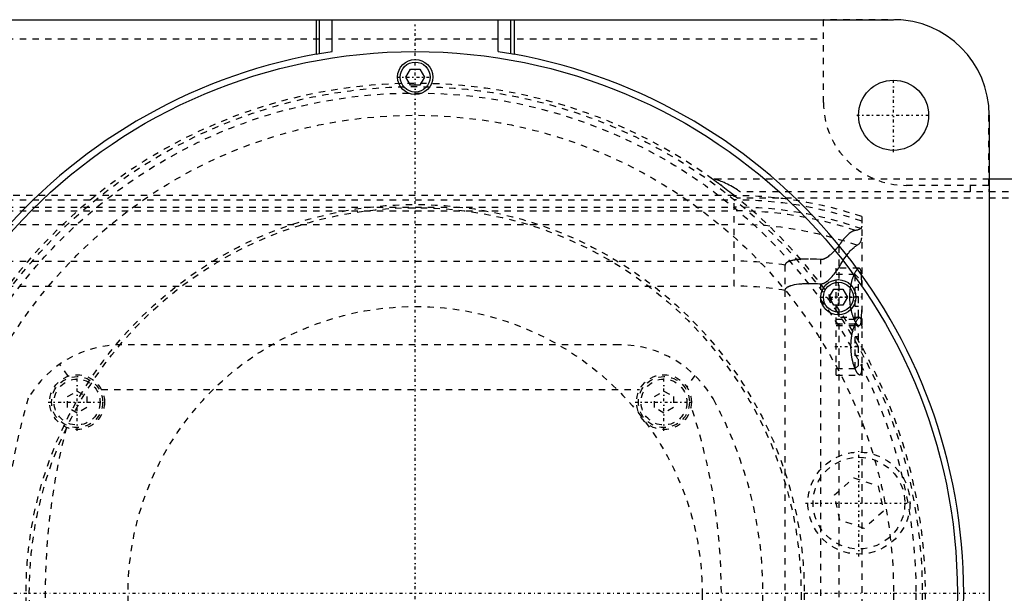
# Model space of a CAD drawing. Extents: x -602 to 174, y -90 to 90.
# Tile 13 of 14: x -62 to 92, y 0 to 90. Entities that reach past the tile are written whole.
import ezdxf

# ---------------------------------------------------------------- set-up
doc = ezdxf.new("R2010")
doc.units = 0
doc.linetypes.add('CENTER', pattern=[1.5, 0.45, -0.5, 0.05, -0.5])
doc.linetypes.add('DASHED', pattern=[2, 1, -1])
for name, color, linetype in [('AM_0', 7, 'CONTINUOUS'), ('AM_3', 7, 'DASHED'), ('AM_7', 7, 'CENTER')]:
    doc.layers.add(name, color=color, linetype=linetype)

msp = doc.modelspace()

# ---------------------------------------------------------------- linework, layer by layer
at = {"layer": 'AM_0', "color": 7, "linetype": 'CONTINUOUS'}
for p, q in [((-75, 90), (75, 90)), ((-15.5, 90), (-15.5, 84.59)), ((-15, 84.68), (-15, 90)), ((-13, 85.01), (-13, 90)), ((13, 85.01), (13, 90)), ((15, 84.68), (15, 90)), ((15.5, 90), (15.5, 84.59)), ((-15, 84.68), (-13, 85.01)), ((13, 85.01), (15, 84.68)), ((-15.5, 84.59), (-15, 84.68)), ((15, 84.68), (15.5, 84.59)), ((-1.44, 81), (-0.72, 82.25)), ((-0.72, 82.25), (0.72, 82.25)), ((0.72, 82.25), (1.44, 81)), ((-0.72, 79.75), (-1.44, 81)), ((1.44, 81), (0.72, 79.75)), ((0.72, 79.75), (-0.72, 79.75)), ((90, 75), (90, -75)), ((127, 65), (90, 65)), ((64.91, 46.46), (65.63, 47.71)), ((65.63, 45.21), (64.91, 46.46)), ((65.63, 47.71), (67.07, 47.71)), ((67.07, 47.71), (67.79, 46.46)), ((67.79, 46.46), (67.07, 45.21)), ((67.07, 45.21), (65.63, 45.21))]:
    msp.add_line(p, q, dxfattribs=at)
for centre, radius in [((0, 0), 85), ((0, 81), 2.75), ((0, 81), 2.35), ((75, 75), 5.5), ((66.35, 46.46), 2.75), ((66.35, 46.46), 2.35)]:
    msp.add_circle(centre, radius, dxfattribs=at)
for centre, radius, start, end in [((75, 75), 15, 0, 90), ((0, 0), 86, 100.3833, 259.6167), ((0, 0), 86, 280.3833, 79.6167)]:
    msp.add_arc(centre, radius, start, end, dxfattribs=at)
at = {"layer": 'AM_3', "color": 6, "linetype": 'DASHED'}
for p, q in [((76.12, 89.96), (64, 89.96)), ((64, 77), (64, 89.96)), ((-64, 87), (64, 87)), ((89.96, 64), (89.96, 76.12)), ((90, 65), (46.64, 65)), ((89.96, 64), (77, 64)), ((87, 64), (87, 63)), ((50, 62.39), (-90, 62.39)), ((50, 48.19), (50, 62.39)), ((125, 62), (50.56, 62)), ((125, 63), (50.91, 63)), ((-340, 60.6), (50, 60.6)), ((-90, 61.72), (50, 61.72)), ((-90, 60.02), (50, 60.02)), ((70, 59.1), (70, -59.1)), ((-340, 57.89), (50, 57.89)), ((66.48, -54.6), (66.48, 54.6)), ((-340, 52.11), (50, 52.11)), ((58, -51.49), (58, 51.49)), ((63.58, -52.38), (63.58, 52.38)), ((69.59, 51), (66, 51)), ((66, 34.25), (66, 51)), ((69, 50), (66, 50)), ((69.5, 49.5), (69, 50)), ((69, 43), (69, 50)), ((69.5, 43.5), (69.5, 49.5)), ((-340, 48.19), (50, 48.19)), ((69.5, 48), (69, 48)), ((69.5, 46.5), (69, 46.5)), ((69.5, 45), (69, 45)), ((69.69, 43.25), (66, 43.25)), ((69, 43), (69.5, 43.5)), ((66, 43), (69, 43)), ((69, 42.25), (66, 42.25)), ((66, 42), (69.59, 42)), ((69.5, 41.75), (69, 42.25)), ((69, 35.25), (69, 42.25)), ((69.5, 35.75), (69.5, 41.75)), ((69.5, 40.25), (69, 40.25)), ((32, 39), (-46, 39)), ((69.5, 38.75), (69, 38.75)), ((69.5, 37.25), (69, 37.25)), ((-54.39, 34.07), (-55.72, 35.94)), ((69, 35.25), (69.5, 35.75)), ((43.84, 34.2), (42.58, 32.38)), ((66, 35.25), (69, 35.25)), ((66, 34.25), (69.69, 34.25)), ((-54.5, 30.87), (-53, 31.73)), ((-53, 31.73), (-51.5, 30.87)), ((-49.19, 32), (35.19, 32)), ((37.5, 30.87), (39, 31.73)), ((39, 31.73), (40.5, 30.87)), ((-54.5, 29.13), (-54.5, 30.87)), ((-51.5, 30.87), (-51.5, 29.13)), ((37.5, 29.13), (37.5, 30.87)), ((40.5, 30.87), (40.5, 29.13)), ((-53, 28.27), (-54.5, 29.13)), ((-51.5, 29.13), (-53, 28.27)), ((39, 28.27), (37.5, 29.13)), ((40.5, 29.13), (39, 28.27)), ((65.74, 15.44), (68.77, 18.12)), ((68.77, 18.12), (72.6, 16.83)), ((66.55, 11.48), (65.74, 15.44)), ((72.6, 16.83), (73.41, 12.87)), ((73.41, 12.87), (70.38, 10.19)), ((70.38, 10.19), (66.55, 11.48))]:
    msp.add_line(p, q, dxfattribs=at)
for points in [[(46.64, 65, 0), (46.64, 65, 0), (46.64, 65, 0), (46.64, 65, 0), (46.64, 65, 0), (46.65, 64.99, 0), (46.65, 64.99, 0), (46.66, 64.98, 0), (46.67, 64.98, 0), (46.68, 64.97, 0), (46.69, 64.96, 0), (46.69, 64.96, 0), (46.7, 64.95, 0), (46.71, 64.94, 0), (46.73, 64.93, 0), (46.75, 64.92, 0), (46.76, 64.91, 0), (46.78, 64.9, 0), (46.79, 64.89, 0), (46.8, 64.88, 0), (46.82, 64.87, 0), (46.84, 64.85, 0), (46.86, 64.84, 0), (46.87, 64.83, 0), (46.89, 64.82, 0), (46.92, 64.8, 0), (46.93, 64.79, 0), (46.94, 64.78, 0), (46.97, 64.76, 0), (47, 64.74, 0), (47.03, 64.72, 0), (47.06, 64.7, 0), (47.09, 64.68, 0), (47.1, 64.66, 0), (47.12, 64.65, 0), (47.15, 64.63, 0), (47.18, 64.61, 0), (47.21, 64.58, 0), (47.25, 64.56, 0), (47.28, 64.53, 0), (47.3, 64.52, 0), (47.32, 64.51, 0), (47.35, 64.48, 0), (47.39, 64.45, 0), (47.43, 64.43, 0), (47.46, 64.4, 0), (47.5, 64.37, 0), (47.52, 64.36, 0), (47.54, 64.34, 0), (47.58, 64.32, 0), (47.61, 64.29, 0), (47.65, 64.26, 0), (47.69, 64.23, 0), (47.73, 64.2, 0), (47.75, 64.19, 0), (47.77, 64.17, 0), (47.81, 64.14, 0), (47.85, 64.12, 0), (47.98, 64.01, 0), (48.11, 63.92, 0), (48.23, 63.83, 0), (48.49, 63.63, 0), (48.76, 63.42, 0), (49.04, 63.21, 0), (49.32, 62.99, 0), (49.6, 62.77, 0), (49.74, 62.66, 0), (49.88, 62.55, 0), (50.15, 62.33, 0), (50.42, 62.11, 0), (50.56, 62, 0)], [(50.91, 63, 0), (50.89, 63.02, 0), (50.85, 63.05, 0), (50.81, 63.08, 0), (50.79, 63.09, 0), (50.77, 63.11, 0), (50.73, 63.14, 0), (50.69, 63.17, 0), (50.54, 63.28, 0), (50.29, 63.45, 0), (50.16, 63.53, 0), (50.03, 63.61, 0), (49.77, 63.77, 0), (49.51, 63.91, 0), (49.24, 64.05, 0), (48.97, 64.19, 0), (48.71, 64.31, 0), (48.58, 64.37, 0), (48.45, 64.43, 0), (48.2, 64.54, 0), (47.97, 64.63, 0), (47.74, 64.72, 0), (47.62, 64.77, 0), (47.58, 64.78, 0), (47.55, 64.79, 0), (47.53, 64.8, 0), (47.51, 64.81, 0), (47.48, 64.82, 0), (47.45, 64.83, 0), (47.42, 64.84, 0), (47.38, 64.85, 0), (47.35, 64.86, 0), (47.34, 64.87, 0), (47.32, 64.87, 0), (47.29, 64.88, 0), (47.26, 64.89, 0), (47.24, 64.9, 0), (47.23, 64.9, 0), (47.2, 64.91, 0), (47.17, 64.92, 0), (47.15, 64.93, 0), (47.14, 64.93, 0), (47.11, 64.94, 0), (47.08, 64.95, 0), (47.05, 64.95, 0), (47.03, 64.96, 0), (47, 64.97, 0), (46.99, 64.97, 0), (46.98, 64.97, 0), (46.95, 64.98, 0), (46.93, 64.98, 0), (46.91, 64.99, 0), (46.89, 64.99, 0), (46.87, 65, 0), (46.86, 65, 0), (46.85, 65, 0), (46.83, 65, 0), (46.82, 65, 0), (46.81, 65, 0)], [(90, 64.32, 0), (90, 64.29, 0), (90, 64.23, 0), (90, 64.17, 0), (90, 64.14, 0), (90, 64.11, 0), (89.99, 64.04, 0), (89.99, 63.97, 0), (89.99, 63.9, 0), (89.98, 63.83, 0), (89.98, 63.75, 0), (89.98, 63.71, 0), (89.98, 63.67, 0), (89.97, 63.6, 0), (89.97, 63.52, 0), (89.97, 63.44, 0), (89.96, 63.36, 0), (89.96, 63.28, 0), (89.96, 63.24, 0), (89.96, 63.2, 0), (89.96, 63.12, 0), (89.96, 63.04, 0), (89.96, 63, 0)], [(70, 57.58, 0), (70, 57.55, 0), (69.99, 57.5, 0), (69.98, 57.45, 0), (69.97, 57.43, 0), (69.96, 57.4, 0), (69.94, 57.36, 0), (69.91, 57.31, 0), (69.88, 57.27, 0), (69.83, 57.23, 0), (69.79, 57.19, 0), (69.76, 57.17, 0), (69.73, 57.15, 0), (69.67, 57.12, 0), (69.6, 57.09, 0), (69.53, 57.06, 0), (69.45, 57.03, 0), (69.36, 57, 0), (69.32, 56.99, 0), (69.27, 56.98, 0), (69.17, 56.96, 0), (69.06, 56.94, 0), (69.01, 56.93, 0)], [(69.01, 56.93, 0), (68.95, 56.92, 0), (68.84, 56.89, 0), (68.72, 56.85, 0), (68.66, 56.82, 0), (68.59, 56.8, 0), (68.46, 56.73, 0), (68.33, 56.65, 0), (68.19, 56.55, 0), (68.05, 56.45, 0), (67.91, 56.33, 0), (67.83, 56.27, 0), (67.76, 56.2, 0), (67.61, 56.06, 0), (67.46, 55.9, 0), (67.3, 55.73, 0), (67.15, 55.55, 0), (67, 55.36, 0), (66.92, 55.26, 0), (66.85, 55.16, 0), (66.7, 54.94, 0), (66.55, 54.72, 0), (66.48, 54.6, 0)], [(69.24, 54.6, 0), (69.28, 54.63, 0), (69.37, 54.68, 0), (69.44, 54.73, 0), (69.48, 54.76, 0), (69.51, 54.79, 0), (69.58, 54.85, 0), (69.64, 54.91, 0), (69.7, 54.97, 0), (69.75, 55.03, 0), (69.79, 55.1, 0), (69.82, 55.13, 0), (69.84, 55.16, 0), (69.87, 55.23, 0), (69.9, 55.3, 0), (69.93, 55.37, 0), (69.95, 55.44, 0), (69.97, 55.51, 0), (69.98, 55.55, 0), (69.99, 55.58, 0), (69.99, 55.66, 0), (70, 55.74, 0), (70, 55.78, 0)], [(66.48, 54.6, 0), (66.4, 54.51, 0), (66.26, 54.32, 0), (66.11, 54.14, 0), (66.03, 54.06, 0), (65.95, 53.97, 0), (65.8, 53.8, 0), (65.64, 53.63, 0), (65.49, 53.48, 0), (65.33, 53.33, 0), (65.18, 53.18, 0), (65.1, 53.12, 0), (65.02, 53.05, 0), (64.87, 52.93, 0), (64.72, 52.81, 0), (64.57, 52.7, 0), (64.47, 52.64, 0), (64.44, 52.63, 0), (64.42, 52.61, 0), (64.4, 52.6, 0), (64.39, 52.6, 0), (64.36, 52.58, 0), (64.33, 52.57, 0), (64.3, 52.55, 0), (64.28, 52.54, 0), (64.25, 52.52, 0), (64.23, 52.52, 0), (64.22, 52.51, 0), (64.19, 52.5, 0), (64.16, 52.48, 0), (64.14, 52.48, 0), (64.13, 52.47, 0), (64.1, 52.46, 0), (64.07, 52.45, 0), (64.05, 52.44, 0), (64.04, 52.44, 0), (64.01, 52.43, 0), (63.98, 52.42, 0), (63.95, 52.41, 0), (63.92, 52.4, 0), (63.88, 52.4, 0), (63.87, 52.39, 0), (63.85, 52.39, 0), (63.82, 52.39, 0), (63.79, 52.38, 0), (63.76, 52.38, 0), (63.73, 52.38, 0), (63.69, 52.38, 0), (63.68, 52.38, 0), (63.66, 52.38, 0), (63.63, 52.38, 0), (63.6, 52.38, 0), (63.58, 52.38, 0)], [(66.48, 51.17, 0), (66.55, 51.33, 0), (66.72, 51.62, 0), (66.88, 51.91, 0), (66.97, 52.04, 0), (67.05, 52.18, 0), (67.22, 52.44, 0), (67.39, 52.68, 0), (67.56, 52.91, 0), (67.72, 53.13, 0), (67.89, 53.34, 0), (67.97, 53.44, 0), (68.05, 53.53, 0), (68.21, 53.71, 0), (68.37, 53.87, 0), (68.52, 54.02, 0), (68.66, 54.16, 0), (68.8, 54.28, 0), (68.87, 54.34, 0), (68.94, 54.39, 0), (69.06, 54.49, 0), (69.18, 54.57, 0), (69.24, 54.6, 0)], [(59.83, 52.35, 0), (59.77, 52.34, 0), (59.65, 52.32, 0), (59.53, 52.3, 0), (59.47, 52.29, 0), (59.41, 52.28, 0), (59.29, 52.26, 0), (59.17, 52.23, 0), (59.06, 52.21, 0), (58.94, 52.18, 0), (58.83, 52.14, 0), (58.78, 52.13, 0), (58.72, 52.11, 0), (58.61, 52.07, 0), (58.5, 52.02, 0), (58.44, 51.99, 0), (58.42, 51.99, 0), (58.4, 51.98, 0), (58.39, 51.97, 0), (58.38, 51.97, 0), (58.37, 51.96, 0), (58.35, 51.95, 0), (58.33, 51.94, 0), (58.31, 51.93, 0), (58.3, 51.92, 0), (58.29, 51.91, 0), (58.28, 51.91, 0), (58.26, 51.89, 0), (58.25, 51.88, 0), (58.23, 51.87, 0), (58.22, 51.86, 0), (58.2, 51.85, 0), (58.2, 51.84, 0), (58.19, 51.84, 0), (58.17, 51.83, 0), (58.16, 51.81, 0), (58.15, 51.81, 0), (58.15, 51.8, 0), (58.13, 51.78, 0), (58.12, 51.77, 0), (58.11, 51.76, 0), (58.1, 51.75, 0), (58.09, 51.74, 0), (58.08, 51.72, 0), (58.07, 51.71, 0), (58.06, 51.69, 0), (58.05, 51.67, 0), (58.04, 51.66, 0), (58.04, 51.66, 0), (58.03, 51.64, 0), (58.02, 51.62, 0), (58.02, 51.6, 0), (58.01, 51.58, 0), (58.01, 51.56, 0), (58, 51.55, 0), (58, 51.54, 0), (58, 51.52, 0), (58, 51.5, 0), (58, 51.49, 0)], [(63.58, 52.38, 0), (62.94, 52.42, 0), (61.68, 52.45, 0), (60.96, 52.44, 0), (60.76, 52.43, 0), (60.56, 52.42, 0), (60.46, 52.41, 0), (60.36, 52.4, 0), (60.15, 52.38, 0), (59.94, 52.36, 0), (59.83, 52.35, 0)], [(63.58, 48.57, 0), (63.6, 48.57, 0), (63.63, 48.57, 0), (63.67, 48.57, 0), (63.68, 48.57, 0), (63.7, 48.57, 0), (63.73, 48.57, 0), (63.76, 48.57, 0), (63.8, 48.58, 0), (63.83, 48.58, 0), (63.86, 48.59, 0), (63.88, 48.59, 0), (63.9, 48.6, 0), (63.93, 48.61, 0), (63.96, 48.62, 0), (63.99, 48.63, 0), (64.02, 48.64, 0), (64.06, 48.65, 0), (64.07, 48.66, 0), (64.09, 48.66, 0), (64.12, 48.68, 0), (64.15, 48.69, 0), (64.16, 48.7, 0), (64.18, 48.71, 0), (64.21, 48.72, 0), (64.24, 48.74, 0), (64.25, 48.74, 0), (64.27, 48.75, 0), (64.3, 48.77, 0), (64.32, 48.79, 0), (64.35, 48.8, 0), (64.38, 48.82, 0), (64.41, 48.84, 0), (64.42, 48.85, 0), (64.44, 48.86, 0), (64.47, 48.88, 0), (64.49, 48.9, 0), (64.59, 48.97, 0), (64.74, 49.1, 0), (64.9, 49.23, 0), (65.05, 49.38, 0), (65.13, 49.46, 0), (65.21, 49.54, 0), (65.37, 49.71, 0), (65.53, 49.9, 0), (65.69, 50.09, 0), (65.84, 50.28, 0), (66, 50.48, 0), (66.07, 50.58, 0), (66.14, 50.68, 0), (66.28, 50.88, 0), (66.41, 51.07, 0), (66.48, 51.17, 0)], [(69.59, 51, 0), (69.58, 51, 0), (69.55, 51, 0), (69.52, 50.99, 0), (69.51, 50.98, 0), (69.49, 50.98, 0), (69.46, 50.96, 0), (69.43, 50.94, 0), (69.4, 50.92, 0), (69.37, 50.9, 0), (69.33, 50.87, 0), (69.32, 50.85, 0), (69.3, 50.83, 0), (69.26, 50.8, 0), (69.23, 50.75, 0), (69.19, 50.71, 0), (69.16, 50.66, 0), (69.12, 50.61, 0), (69.1, 50.58, 0), (69.08, 50.55, 0), (69.05, 50.49, 0), (69.01, 50.43, 0), (68.99, 50.4, 0), (68.97, 50.37, 0), (68.93, 50.3, 0), (68.9, 50.23, 0), (68.88, 50.19, 0), (68.86, 50.15, 0), (68.82, 50.08, 0), (68.78, 50, 0), (68.75, 49.91, 0), (68.71, 49.83, 0), (68.68, 49.74, 0), (68.66, 49.7, 0), (68.64, 49.66, 0), (68.61, 49.57, 0), (68.58, 49.47, 0), (68.54, 49.38, 0), (68.51, 49.27, 0), (68.48, 49.17, 0), (68.46, 49.12, 0), (68.45, 49.07, 0), (68.42, 48.96, 0), (68.39, 48.84, 0), (68.36, 48.73, 0), (68.33, 48.61, 0), (68.3, 48.49, 0), (68.29, 48.43, 0), (68.28, 48.37, 0), (68.25, 48.25, 0), (68.23, 48.13, 0), (68.21, 48, 0), (68.19, 47.87, 0), (68.17, 47.74, 0), (68.16, 47.68, 0), (68.15, 47.61, 0), (68.14, 47.48, 0), (68.13, 47.35, 0), (68.12, 47.22, 0), (68.11, 47.09, 0), (68.1, 46.96, 0), (68.1, 46.89, 0), (68.09, 46.83, 0), (68.09, 46.69, 0), (68.09, 46.56, 0), (68.09, 46.5, 0), (68.09, 46.44, 0), (68.09, 46.31, 0), (68.09, 46.17, 0), (68.1, 46.11, 0), (68.1, 46.04, 0), (68.11, 45.91, 0), (68.12, 45.78, 0), (68.13, 45.65, 0), (68.14, 45.52, 0), (68.15, 45.39, 0), (68.16, 45.32, 0), (68.17, 45.26, 0), (68.19, 45.13, 0), (68.21, 45, 0), (68.23, 44.87, 0), (68.25, 44.75, 0), (68.28, 44.63, 0), (68.29, 44.57, 0), (68.3, 44.51, 0), (68.33, 44.39, 0), (68.36, 44.27, 0), (68.39, 44.16, 0), (68.42, 44.04, 0), (68.45, 43.93, 0), (68.46, 43.88, 0), (68.48, 43.83, 0), (68.51, 43.73, 0), (68.54, 43.62, 0), (68.58, 43.53, 0), (68.61, 43.43, 0), (68.64, 43.34, 0), (68.66, 43.3, 0), (68.68, 43.26, 0), (68.71, 43.17, 0), (68.75, 43.09, 0), (68.78, 43, 0), (68.82, 42.92, 0), (68.86, 42.85, 0), (68.88, 42.81, 0), (68.9, 42.77, 0), (68.93, 42.7, 0), (68.97, 42.63, 0), (68.99, 42.6, 0), (69.01, 42.57, 0), (69.05, 42.51, 0), (69.08, 42.45, 0), (69.1, 42.42, 0), (69.12, 42.39, 0), (69.16, 42.34, 0), (69.19, 42.29, 0), (69.23, 42.25, 0), (69.26, 42.2, 0), (69.3, 42.17, 0), (69.32, 42.15, 0), (69.33, 42.13, 0), (69.37, 42.1, 0), (69.4, 42.08, 0), (69.43, 42.06, 0), (69.46, 42.04, 0), (69.49, 42.02, 0), (69.51, 42.02, 0), (69.52, 42.01, 0), (69.55, 42, 0), (69.58, 42, 0), (69.59, 42, 0)], [(70, 48.5, 0), (70, 48.62, 0), (70, 48.87, 0), (70, 49.1, 0), (69.99, 49.22, 0), (69.99, 49.33, 0), (69.99, 49.53, 0), (69.98, 49.73, 0), (69.97, 49.91, 0), (69.96, 50.08, 0), (69.94, 50.25, 0), (69.93, 50.32, 0), (69.92, 50.4, 0), (69.9, 50.53, 0), (69.87, 50.65, 0), (69.84, 50.75, 0), (69.8, 50.83, 0), (69.76, 50.9, 0), (69.74, 50.93, 0), (69.72, 50.95, 0), (69.67, 50.98, 0), (69.62, 51, 0), (69.59, 51, 0)], [(58, 47.52, 0), (58, 47.53, 0), (58, 47.54, 0), (58, 47.55, 0), (58, 47.55, 0), (58, 47.56, 0), (58, 47.57, 0), (58, 47.57, 0), (58, 47.58, 0), (58.01, 47.59, 0), (58.01, 47.6, 0), (58.01, 47.61, 0), (58.01, 47.61, 0), (58.01, 47.62, 0), (58.01, 47.63, 0), (58.02, 47.64, 0), (58.02, 47.65, 0), (58.02, 47.66, 0), (58.02, 47.66, 0), (58.02, 47.67, 0), (58.03, 47.67, 0), (58.03, 47.68, 0), (58.03, 47.69, 0), (58.03, 47.69, 0), (58.04, 47.7, 0), (58.04, 47.71, 0), (58.04, 47.71, 0), (58.04, 47.72, 0), (58.05, 47.73, 0), (58.05, 47.73, 0), (58.06, 47.74, 0), (58.06, 47.75, 0), (58.07, 47.76, 0), (58.07, 47.76, 0), (58.07, 47.77, 0), (58.07, 47.78, 0), (58.08, 47.78, 0), (58.08, 47.79, 0), (58.09, 47.8, 0), (58.09, 47.81, 0), (58.1, 47.81, 0), (58.1, 47.81, 0), (58.11, 47.82, 0), (58.11, 47.83, 0), (58.12, 47.83, 0), (58.12, 47.84, 0), (58.13, 47.85, 0), (58.13, 47.85, 0), (58.13, 47.86, 0), (58.14, 47.86, 0), (58.15, 47.87, 0), (58.17, 47.89, 0), (58.21, 47.93, 0), (58.23, 47.95, 0), (58.25, 47.97, 0), (58.3, 48, 0), (58.34, 48.03, 0), (58.39, 48.06, 0), (58.44, 48.09, 0), (58.49, 48.11, 0), (58.51, 48.13, 0), (58.54, 48.14, 0), (58.59, 48.16, 0), (58.64, 48.19, 0), (58.67, 48.2, 0), (58.69, 48.21, 0), (58.75, 48.23, 0), (58.8, 48.25, 0), (58.82, 48.26, 0), (58.85, 48.27, 0), (58.9, 48.28, 0), (58.95, 48.3, 0), (59.13, 48.35, 0), (59.46, 48.43, 0), (59.8, 48.49, 0), (60.14, 48.54, 0), (60.46, 48.57, 0), (60.62, 48.58, 0), (60.78, 48.6, 0), (61.1, 48.62, 0), (61.42, 48.63, 0), (61.74, 48.63, 0), (62.07, 48.63, 0), (62.4, 48.63, 0), (62.57, 48.62, 0), (62.74, 48.62, 0), (63.07, 48.6, 0), (63.41, 48.58, 0), (63.58, 48.57, 0)], [(68.45, 40.43, 0), (68.46, 40.45, 0), (68.47, 40.5, 0), (68.48, 40.54, 0), (68.48, 40.57, 0), (68.48, 40.59, 0), (68.49, 40.64, 0), (68.5, 40.68, 0), (68.53, 40.84, 0), (68.59, 41.11, 0), (68.63, 41.23, 0), (68.66, 41.36, 0), (68.73, 41.59, 0), (68.8, 41.81, 0), (68.87, 42.01, 0), (68.94, 42.21, 0), (69.02, 42.39, 0), (69.06, 42.47, 0), (69.1, 42.55, 0), (69.18, 42.7, 0), (69.25, 42.84, 0), (69.33, 42.96, 0), (69.4, 43.05, 0), (69.47, 43.13, 0), (69.51, 43.16, 0), (69.54, 43.19, 0), (69.6, 43.23, 0), (69.66, 43.25, 0), (69.69, 43.25, 0)], [(69.59, 42, 0), (69.62, 42, 0), (69.67, 42.02, 0), (69.72, 42.05, 0), (69.74, 42.07, 0), (69.76, 42.1, 0), (69.8, 42.17, 0), (69.84, 42.25, 0), (69.87, 42.35, 0), (69.9, 42.47, 0), (69.92, 42.6, 0), (69.93, 42.68, 0), (69.94, 42.75, 0), (69.96, 42.92, 0), (69.97, 43.09, 0), (69.98, 43.27, 0), (69.99, 43.47, 0), (69.99, 43.67, 0), (69.99, 43.78, 0), (70, 43.9, 0), (70, 44.13, 0), (70, 44.38, 0), (70, 44.5, 0)], [(69.69, 43.25, 0), (69.7, 43.25, 0), (69.74, 43.24, 0), (69.78, 43.22, 0), (69.79, 43.2, 0), (69.81, 43.18, 0), (69.84, 43.14, 0), (69.87, 43.08, 0), (69.89, 43.02, 0), (69.91, 42.94, 0), (69.93, 42.85, 0), (69.94, 42.8, 0), (69.95, 42.75, 0), (69.96, 42.64, 0), (69.97, 42.51, 0), (69.98, 42.39, 0), (69.99, 42.25, 0), (69.99, 42.1, 0), (69.99, 42.03, 0), (70, 41.95, 0), (70, 41.79, 0), (70, 41.63, 0), (70, 41.54, 0)], [(69.69, 34.25, 0), (69.68, 34.25, 0), (69.66, 34.25, 0), (69.65, 34.25, 0), (69.64, 34.26, 0), (69.63, 34.26, 0), (69.62, 34.26, 0), (69.6, 34.27, 0), (69.59, 34.28, 0), (69.57, 34.29, 0), (69.55, 34.3, 0), (69.54, 34.31, 0), (69.54, 34.31, 0), (69.52, 34.33, 0), (69.5, 34.34, 0), (69.48, 34.36, 0), (69.46, 34.38, 0), (69.44, 34.4, 0), (69.43, 34.41, 0), (69.42, 34.42, 0), (69.41, 34.44, 0), (69.39, 34.47, 0), (69.38, 34.48, 0), (69.37, 34.5, 0), (69.35, 34.52, 0), (69.33, 34.55, 0), (69.31, 34.57, 0), (69.3, 34.58, 0), (69.28, 34.61, 0), (69.26, 34.65, 0), (69.24, 34.68, 0), (69.22, 34.72, 0), (69.2, 34.75, 0), (69.19, 34.77, 0), (69.18, 34.79, 0), (69.16, 34.83, 0), (69.14, 34.87, 0), (69.12, 34.91, 0), (69.09, 34.96, 0), (69.07, 35, 0), (69.06, 35.02, 0), (69.05, 35.05, 0), (69.03, 35.09, 0), (69.01, 35.14, 0), (68.99, 35.19, 0), (68.97, 35.24, 0), (68.95, 35.29, 0), (68.94, 35.31, 0), (68.93, 35.34, 0), (68.91, 35.39, 0), (68.89, 35.44, 0), (68.87, 35.5, 0), (68.85, 35.55, 0), (68.83, 35.6, 0), (68.82, 35.63, 0), (68.81, 35.66, 0), (68.79, 35.72, 0), (68.77, 35.78, 0), (68.75, 35.84, 0), (68.73, 35.9, 0), (68.71, 35.96, 0), (68.7, 35.99, 0), (68.69, 36.02, 0), (68.67, 36.09, 0), (68.66, 36.15, 0), (68.65, 36.19, 0), (68.64, 36.22, 0), (68.62, 36.29, 0), (68.6, 36.36, 0), (68.59, 36.39, 0), (68.59, 36.43, 0), (68.57, 36.5, 0), (68.55, 36.57, 0), (68.54, 36.64, 0), (68.52, 36.71, 0), (68.51, 36.79, 0), (68.5, 36.83, 0), (68.49, 36.86, 0), (68.48, 36.94, 0), (68.46, 37.02, 0), (68.45, 37.09, 0), (68.44, 37.17, 0), (68.43, 37.25, 0), (68.42, 37.29, 0), (68.42, 37.33, 0), (68.4, 37.41, 0), (68.39, 37.49, 0), (68.38, 37.57, 0), (68.38, 37.65, 0), (68.37, 37.73, 0), (68.36, 37.77, 0), (68.36, 37.81, 0), (68.35, 37.89, 0), (68.35, 37.97, 0), (68.34, 38.05, 0), (68.33, 38.13, 0), (68.33, 38.22, 0), (68.33, 38.26, 0), (68.33, 38.3, 0), (68.32, 38.38, 0), (68.32, 38.46, 0), (68.32, 38.54, 0), (68.32, 38.62, 0), (68.32, 38.7, 0), (68.32, 38.74, 0), (68.32, 38.78, 0), (68.32, 38.86, 0), (68.32, 38.94, 0), (68.32, 38.98, 0), (68.32, 39.02, 0), (68.32, 39.1, 0), (68.33, 39.18, 0), (68.33, 39.22, 0), (68.33, 39.26, 0), (68.33, 39.34, 0), (68.34, 39.43, 0), (68.34, 39.51, 0), (68.35, 39.59, 0), (68.36, 39.67, 0), (68.36, 39.71, 0), (68.37, 39.75, 0), (68.37, 39.83, 0), (68.38, 39.91, 0), (68.39, 39.99, 0), (68.4, 40.07, 0), (68.41, 40.15, 0), (68.42, 40.19, 0), (68.42, 40.23, 0), (68.44, 40.31, 0), (68.45, 40.39, 0), (68.45, 40.43, 0)], [(70, 35.96, 0), (70, 35.87, 0), (70, 35.71, 0), (70, 35.55, 0), (69.99, 35.47, 0), (69.99, 35.4, 0), (69.99, 35.25, 0), (69.98, 35.11, 0), (69.97, 34.99, 0), (69.96, 34.86, 0), (69.95, 34.75, 0), (69.94, 34.7, 0), (69.93, 34.65, 0), (69.91, 34.56, 0), (69.89, 34.48, 0), (69.87, 34.42, 0), (69.84, 34.36, 0), (69.81, 34.32, 0), (69.79, 34.3, 0), (69.78, 34.28, 0), (69.74, 34.26, 0), (69.7, 34.25, 0), (69.69, 34.25, 0)]]:
    msp.add_polyline3d(points, dxfattribs=at)
for centre, radius in [((0, 0), 79.5), ((0, 0), 78.5), ((0, 0), 75), ((0, 0), 61), ((0, 0), 60.5), ((0, 0), 45), ((-53, 30), 4.3), ((-53, 30), 4), ((39, 30), 4.3), ((39, 30), 4), ((-53, 30), 3.6), ((39, 30), 3.6), ((69.57, 14.16), 8), ((69.57, 14.16), 7.2)]:
    msp.add_circle(centre, radius, dxfattribs=at)
for centre, radius, start, end in [((0, 0), 80, 54.3409, 305.6591), ((77, 77), 13, 180, 270), ((50, 0), 62.39, 71.3023, 90), ((0, 0), 80, 309.195, 50.805), ((50, 0), 61.72, 71.0936, 90), ((50, 0), 60.6, 70.7279, 90), ((50, 0), 60.02, 71.5368, 90), ((50, 0), 57.89, 70.5884, 90), ((50, 0), 52.11, 81.1689, 90), ((50, 0), 48.19, 80.4445, 90), ((-46, 22), 17, 90, 149.5298), ((32, 22), 17, 28.2369, 90), ((45, 0), 110, 163.8371, 196.1629), ((-45, 0), 93, 341.6079, 18.3921), ((-8.97, 0), 63.5, 331.7631, 28.2369), ((45, 0), 103, 165.3606, 194.6394)]:
    msp.add_arc(centre, radius, start, end, dxfattribs=at)
at = {"layer": 'AM_7', "color": 4, "linetype": 'CENTER'}
for p, q in [((0, -89.25), (0, 89.25)), ((-2.89, 81), (2.89, 81)), ((75, 69.22), (75, 80.78)), ((69.22, 75), (80.78, 75)), ((66.35, 43.57), (66.35, 49.35)), ((63.46, 46.46), (69.24, 46.46)), ((65.8, 46.5), (70.2, 46.5)), ((65.8, 38.75), (70.2, 38.75)), ((-53, 25.48), (-53, 34.52)), ((39, 25.48), (39, 34.52)), ((-57.52, 30), (-48.48, 30)), ((34.48, 30), (43.52, 30)), ((69.57, 5.76), (69.57, 22.56)), ((61.17, 14.16), (77.97, 14.16)), ((-89.25, 0), (89.25, 0))]:
    msp.add_line(p, q, dxfattribs=at)

doc.saveas('drawing.dxf')
